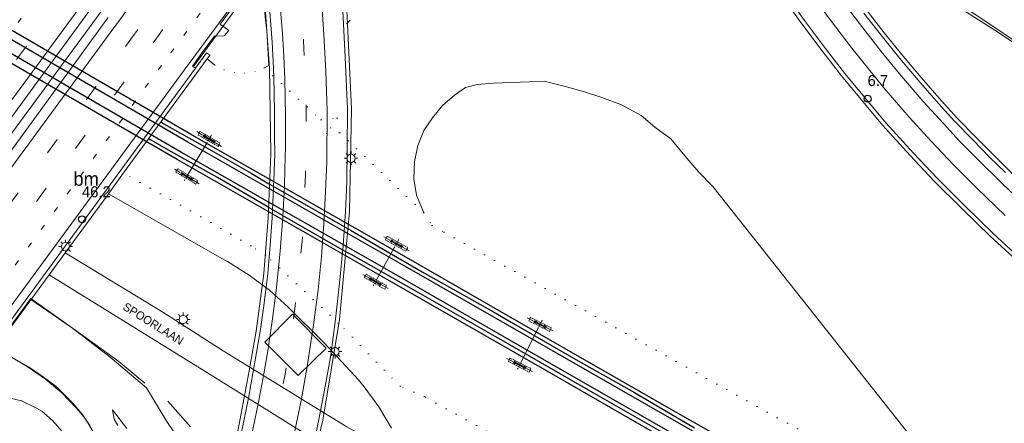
# Model space of a CAD drawing. Header units: metres. Extents: x 83575 to 86200, y 450600 to 453750.
# Tile 82 of 94: x 85556 to 85735, y 452977 to 453050. Entities that reach past the tile are written whole.
import ezdxf
from ezdxf.enums import TextEntityAlignment as Align

# ---------------------------------------------------------------- set-up
doc = ezdxf.new("R2010")
doc.units = ezdxf.units.M
for name, pattern in [('13strp', [4, 1, -3]), ('39strp', [12, 3, -9]), ('bhgrns', [2, 0, -2]), ('CENTER', [2, 1.25, -0.25, 0.25, -0.25]), ('DASHED2', [0.375, 0.25, -0.125])]:
    doc.linetypes.add(name, pattern=pattern)
for name, color, linetype, lineweight in [('bw-bs-uithouder spoor', 253, 'Continuous', 18), ('gr-bs-geleiderail', 253, 'geleiderail', 18), ('gw-bs-grondwerklijn', 253, 'Continuous', 18), ('kd-bs-bhgrns', 253, 'bhgrns', 18), ('kw-bs-viaduct', 253, 'Continuous', 18), ('mk-bs-13streep 0.45', 253, '13strp', 18), ('mk-bs-39streep 0.15', 253, '39strp', 18), ('mk-bs-streep 0.15', 253, 'Continuous', 18), ('og-bs-bebouwing', 253, 'Continuous', 18), ('og-bs-spoor NS', 253, 'Continuous', 25), ('og-bs-straatnaam', 253, 'Continuous', 25), ('vh-bs-randverharding', 253, 'Continuous', 18), ('wm-bs-hectometerbord text', 253, 'Continuous', 18), ('wm-bs-lichtmast', 253, 'Continuous', 18), ('wm-bs-lijnverlich', 253, 'lijnverlich', 18)]:
    doc.layers.add(name, color=color, linetype=linetype, lineweight=lineweight)
doc.styles.add('rtw_iso', font='iso-rtw.shx')
doc.styles.add('Styledgn001', font='dgn001.shx')
doc.linetypes.add('geleiderail', pattern='A,2,-1,[175,RTW.shx,S=0.5,R=0,X=0,Y=0],-1', length=4)
doc.linetypes.add('lijnverlich', pattern='A,0,-5,[22,RTW.shx,S=1,R=0,X=-0.625,Y=0],2.5,-0.5,[3,RTW.shx,S=0.5,R=0,X=0,Y=0],-0.5,2.5,[22,RTW.shx,S=1,R=180,X=0.625,Y=0],-5', length=16)

# ---------------------------------------------------------------- blocks, each defined once
blk = doc.blocks.new('poer SB40-flat-19')
h = blk.add_hatch()
h.set_pattern_fill('ACET-2D-ANSI31', color=252, scale=0.5, angle=149.4392, style=0)
h.set_pattern_definition([(194.43924415, (-85590.4893, -453028.4794), (0.395848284, -1.537354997), [])])
h.paths.add_polyline_path([(0.94, -0.55), (-0.94, 0.55), (-1.03, 0.4), (0.85, -0.71)])
at = {"layer": 'bw-bs-uithouder spoor', "linetype": 'CENTER'}
for points in [[(-2.3, 1.26), (2.22, -1.41)], [(0.39, 0.66), (-0.48, -0.81)]]:
    blk.add_lwpolyline(points, dxfattribs=at)
at = {"layer": 'bw-bs-uithouder spoor', "linetype": 'DASHED2'}
blk.add_lwpolyline([(1.96, -0.85), (-1.7, 1.31), (-2.05, 0.7), (1.61, -1.46)], close=True, dxfattribs=at)
at = {"layer": 'bw-bs-uithouder spoor', "linetype": 'CENTER'}
for points in [[(-0.66, 0.46), (-0.81, 0.2), (-1.15, 0.41), (-1, 0.66), (-0.66, 0.46)], [(1.07, -0.56), (0.91, -0.81), (0.57, -0.61), (0.72, -0.35), (1.07, -0.56)]]:
    blk.add_lwpolyline(points, close=True, dxfattribs=at)
at = {"layer": 'bw-bs-uithouder spoor', "linetype": 'Continuous'}
blk.add_lwpolyline([(-0.94, 0.55), (-1.03, 0.4), (0.85, -0.71), (0.94, -0.55)], close=True, dxfattribs=at)
blk = doc.blocks.new('poer SB40-flat-20')
h = blk.add_hatch()
h.set_pattern_fill('ACET-2D-ANSI31', color=252, scale=0.5, angle=149.4392, style=0)
h.set_pattern_definition([(194.43924415, (-85586.4265, -453021.6693), (0.395848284, -1.537354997), [])])
h.paths.add_polyline_path([(0.94, -0.55), (-0.94, 0.55), (-1.03, 0.4), (0.85, -0.71)])
at = {"layer": 'bw-bs-uithouder spoor', "linetype": 'CENTER'}
for points in [[(-2.3, 1.26), (2.22, -1.41)], [(0.39, 0.66), (-0.48, -0.81)]]:
    blk.add_lwpolyline(points, dxfattribs=at)
at = {"layer": 'bw-bs-uithouder spoor', "linetype": 'DASHED2'}
blk.add_lwpolyline([(1.96, -0.85), (-1.7, 1.31), (-2.05, 0.7), (1.61, -1.46)], close=True, dxfattribs=at)
at = {"layer": 'bw-bs-uithouder spoor', "linetype": 'CENTER'}
for points in [[(-0.66, 0.46), (-0.81, 0.2), (-1.15, 0.41), (-1, 0.66), (-0.66, 0.46)], [(1.07, -0.56), (0.91, -0.81), (0.57, -0.61), (0.72, -0.35), (1.07, -0.56)]]:
    blk.add_lwpolyline(points, close=True, dxfattribs=at)
at = {"layer": 'bw-bs-uithouder spoor', "linetype": 'Continuous'}
blk.add_lwpolyline([(-0.94, 0.55), (-1.03, 0.4), (0.85, -0.71), (0.94, -0.55)], close=True, dxfattribs=at)
blk = doc.blocks.new('poer SB40-flat-21')
h = blk.add_hatch()
h.set_pattern_fill('ACET-2D-ANSI31', color=252, scale=0.5, angle=150.8914, style=0)
h.set_pattern_definition([(195.8914489, (-85624.559, -453009.4358), (0.4346823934, -1.52682922), [])])
h.paths.add_polyline_path([(0.95, -0.53), (-0.95, 0.53), (-1.04, 0.38), (0.87, -0.68)])
at = {"layer": 'bw-bs-uithouder spoor', "linetype": 'CENTER'}
for points in [[(-2.34, 1.2), (2.25, -1.35)], [(0.37, 0.67), (-0.46, -0.82)]]:
    blk.add_lwpolyline(points, dxfattribs=at)
at = {"layer": 'bw-bs-uithouder spoor', "linetype": 'DASHED2'}
blk.add_lwpolyline([(1.98, -0.8), (-1.73, 1.26), (-2.07, 0.65), (1.64, -1.42)], close=True, dxfattribs=at)
at = {"layer": 'bw-bs-uithouder spoor', "linetype": 'CENTER'}
for points in [[(-0.67, 0.44), (-0.81, 0.18), (-1.16, 0.38), (-1.02, 0.64), (-0.67, 0.44)], [(1.08, -0.53), (0.93, -0.79), (0.58, -0.6), (0.73, -0.33), (1.08, -0.53)]]:
    blk.add_lwpolyline(points, close=True, dxfattribs=at)
at = {"layer": 'bw-bs-uithouder spoor', "linetype": 'Continuous'}
blk.add_lwpolyline([(-0.95, 0.53), (-1.04, 0.38), (0.87, -0.68), (0.95, -0.53)], close=True, dxfattribs=at)
blk = doc.blocks.new('poer SB40-flat-22')
h = blk.add_hatch()
h.set_pattern_fill('ACET-2D-ANSI31', color=252, scale=0.5, angle=150.8914, style=0)
h.set_pattern_definition([(195.8914489, (-85620.719, -453002.5391), (0.4346823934, -1.52682922), [])])
h.paths.add_polyline_path([(0.95, -0.53), (-0.95, 0.53), (-1.04, 0.38), (0.87, -0.68)])
at = {"layer": 'bw-bs-uithouder spoor', "linetype": 'CENTER'}
for points in [[(-2.34, 1.2), (2.25, -1.35)], [(0.37, 0.67), (-0.46, -0.82)]]:
    blk.add_lwpolyline(points, dxfattribs=at)
at = {"layer": 'bw-bs-uithouder spoor', "linetype": 'DASHED2'}
blk.add_lwpolyline([(1.98, -0.8), (-1.73, 1.26), (-2.07, 0.65), (1.64, -1.42)], close=True, dxfattribs=at)
at = {"layer": 'bw-bs-uithouder spoor', "linetype": 'CENTER'}
for points in [[(-0.67, 0.44), (-0.81, 0.18), (-1.16, 0.38), (-1.02, 0.64), (-0.67, 0.44)], [(1.08, -0.53), (0.93, -0.79), (0.58, -0.6), (0.73, -0.33), (1.08, -0.53)]]:
    blk.add_lwpolyline(points, close=True, dxfattribs=at)
at = {"layer": 'bw-bs-uithouder spoor', "linetype": 'Continuous'}
blk.add_lwpolyline([(-0.95, 0.53), (-1.04, 0.38), (0.87, -0.68), (0.95, -0.53)], close=True, dxfattribs=at)
blk = doc.blocks.new('poer SB40-flat-23')
h = blk.add_hatch()
h.set_pattern_fill('ACET-2D-ANSI31', color=252, scale=0.5, angle=153.2937, style=0)
h.set_pattern_definition([(198.29366832, (-85646.9333, -452987.3675), (0.498296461, -1.507268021), [])])
h.paths.add_polyline_path([(0.97, -0.49), (-0.97, 0.49), (-1.05, 0.33), (0.9, -0.65)])
at = {"layer": 'bw-bs-uithouder spoor', "linetype": 'CENTER'}
for points in [[(-2.38, 1.1), (2.31, -1.26)], [(0.34, 0.68), (-0.42, -0.84)]]:
    blk.add_lwpolyline(points, dxfattribs=at)
at = {"layer": 'bw-bs-uithouder spoor', "linetype": 'DASHED2'}
blk.add_lwpolyline([(2.02, -0.72), (-1.78, 1.19), (-2.09, 0.56), (1.7, -1.35)], close=True, dxfattribs=at)
at = {"layer": 'bw-bs-uithouder spoor', "linetype": 'CENTER'}
for points in [[(-0.69, 0.42), (-0.82, 0.15), (-1.18, 0.33), (-1.04, 0.6), (-0.69, 0.42)], [(1.1, -0.48), (0.97, -0.75), (0.61, -0.57), (0.74, -0.3), (1.1, -0.48)]]:
    blk.add_lwpolyline(points, close=True, dxfattribs=at)
at = {"layer": 'bw-bs-uithouder spoor', "linetype": 'Continuous'}
blk.add_lwpolyline([(-0.97, 0.49), (-1.05, 0.33), (0.9, -0.65), (0.97, -0.49)], close=True, dxfattribs=at)
blk = doc.blocks.new('poer SB40-flat-24')
h = blk.add_hatch()
h.set_pattern_fill('ACET-2D-ANSI31', color=252, scale=0.5, angle=153.2937, style=0)
h.set_pattern_definition([(198.29366832, (-85650.6523, -452994.7598), (0.498296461, -1.507268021), [])])
h.paths.add_polyline_path([(0.97, -0.49), (-0.97, 0.49), (-1.05, 0.33), (0.9, -0.65)])
at = {"layer": 'bw-bs-uithouder spoor', "linetype": 'CENTER'}
for points in [[(-2.38, 1.1), (2.31, -1.26)], [(0.34, 0.68), (-0.42, -0.84)]]:
    blk.add_lwpolyline(points, dxfattribs=at)
at = {"layer": 'bw-bs-uithouder spoor', "linetype": 'DASHED2'}
blk.add_lwpolyline([(2.02, -0.72), (-1.78, 1.19), (-2.09, 0.56), (1.7, -1.35)], close=True, dxfattribs=at)
at = {"layer": 'bw-bs-uithouder spoor', "linetype": 'CENTER'}
for points in [[(-0.69, 0.42), (-0.82, 0.15), (-1.18, 0.33), (-1.04, 0.6), (-0.69, 0.42)], [(1.1, -0.48), (0.97, -0.75), (0.61, -0.57), (0.74, -0.3), (1.1, -0.48)]]:
    blk.add_lwpolyline(points, close=True, dxfattribs=at)
at = {"layer": 'bw-bs-uithouder spoor', "linetype": 'Continuous'}
blk.add_lwpolyline([(-0.97, 0.49), (-1.05, 0.33), (0.9, -0.65), (0.97, -0.49)], close=True, dxfattribs=at)
blk = doc.blocks.new('dtbattr-l-flat-38')
at = {"layer": 'mk-bs-13streep 0.45', "style": 'rtw_iso'}
blk.add_attdef('TAG', (0, 0), '', height=2.5, dxfattribs=at)
blk = doc.blocks.new('HMP1-flat-145')
at = {"color": 253}
blk.add_circle((0, 0), 0.625, dxfattribs=at)
blk = doc.blocks.new('HMP1-flat-155')
at = {"color": 253}
blk.add_circle((0, 0), 0.625, dxfattribs=at)
blk = doc.blocks.new('lantaarnpaal-flat-17')
at = {"layer": 'wm-bs-lichtmast'}
for p, q in [((-0.75, 0), (-1.25, 0)), ((-0.88, 0.88), (-0.53, 0.53)), ((0, 0.75), (0, 1.25)), ((0.53, 0.53), (0.88, 0.88)), ((0.75, 0), (1.25, 0)), ((-0.53, -0.53), (-0.88, -0.88)), ((0, -0.75), (0, -1.25)), ((0.53, -0.53), (0.88, -0.88))]:
    blk.add_line(p, q, dxfattribs=at)
blk.add_circle((0, 0), 0.75, dxfattribs=at)
blk = doc.blocks.new('lantaarnpaal-flat-39')
at = {"layer": 'wm-bs-lichtmast'}
for p, q in [((-0.75, 0), (-1.25, 0)), ((-0.88, 0.88), (-0.53, 0.53)), ((0, 0.75), (0, 1.25)), ((0.53, 0.53), (0.88, 0.88)), ((0.75, 0), (1.25, 0)), ((-0.53, -0.53), (-0.88, -0.88)), ((0, -0.75), (0, -1.25)), ((0.53, -0.53), (0.88, -0.88))]:
    blk.add_line(p, q, dxfattribs=at)
blk.add_circle((0, 0), 0.75, dxfattribs=at)
blk = doc.blocks.new('lantaarnpaal-flat-92')
at = {"layer": 'wm-bs-lichtmast'}
for p, q in [((-0.75, 0), (-1.25, 0)), ((-0.88, 0.88), (-0.53, 0.53)), ((0, 0.75), (0, 1.25)), ((0.53, 0.53), (0.88, 0.88)), ((0.75, 0), (1.25, 0)), ((-0.53, -0.53), (-0.88, -0.88)), ((0, -0.75), (0, -1.25)), ((0.53, -0.53), (0.88, -0.88))]:
    blk.add_line(p, q, dxfattribs=at)
blk.add_circle((0, 0), 0.75, dxfattribs=at)
blk = doc.blocks.new('lantaarnpaal-flat-115')
at = {"layer": 'wm-bs-lichtmast'}
for p, q in [((-0.75, 0), (-1.25, 0)), ((-0.88, 0.88), (-0.53, 0.53)), ((0, 0.75), (0, 1.25)), ((0.53, 0.53), (0.88, 0.88)), ((0.75, 0), (1.25, 0)), ((-0.53, -0.53), (-0.88, -0.88)), ((0, -0.75), (0, -1.25)), ((0.53, -0.53), (0.88, -0.88))]:
    blk.add_line(p, q, dxfattribs=at)
blk.add_circle((0, 0), 0.75, dxfattribs=at)

msp = doc.modelspace()

# ---------------------------------------------------------------- linework, layer by layer
at = {"layer": 'bw-bs-uithouder spoor'}
for points in [[(85590.01, 453027.67), (85586.81, 453022.33)], [(85624.1, 453008.62), (85621.09, 453003.21)], [(85650.23, 452993.92), (85647.28, 452988.05)]]:
    msp.add_lwpolyline(points, dxfattribs=at)
at = {"layer": 'gr-bs-geleiderail', "flags": 128}
for points in [[(85587.64, 453041.68), (85599.93, 453058.45), (85630.87, 453100.61)], [(85673.82, 453075.05), (85682.06, 453071.66), (85704.02, 453062.46), (85715.11, 453057.69), (85719.96, 453055.65), (85721.35, 453055.04), (85722.46, 453054.51), (85723.68, 453053.93), (85725.3, 453053.1), (85725.96, 453052.76), (85727.15, 453052.1), (85733.92, 453047.78), (85740.46, 453043.38), (85755.96, 453032.91), (85773.78, 453021.26), (85800.7, 453003.9), (85830.78, 452984.31)]]:
    msp.add_lwpolyline(points, dxfattribs=at)
at = {"layer": 'gw-bs-grondwerklijn'}
for p, q in [((85600.72, 453050), (85599.89, 453059.39)), ((85615.43, 453049.34), (85616.11, 453050)), ((85590.02, 453043.07), (85591.47, 453041.86)), ((85600.49, 453041.33), (85601.3, 453041.8)), ((85565.6, 452993.99), (85558.06, 452999.23)), ((85572.46, 452988.73), (85565.6, 452993.99)), ((85551.64, 452990.46), (85557.53, 452986.9)), ((85579.07, 452983.16), (85572.46, 452988.73)), ((85557.53, 452986.9), (85560.72, 452984.73)), ((85560.72, 452984.73), (85563.67, 452982.25)), ((85563.67, 452982.25), (85566.34, 452979.47)), ((85579.07, 452983.16), (85582.66, 452977.18)), ((85566.34, 452979.47), (85567.95, 452977.49)), ((85567.95, 452977.49), (85586.17, 452947.38)), ((85582.66, 452977.18), (85586.59, 452971.43))]:
    msp.add_line(p, q, dxfattribs=at)
for points in [[(85601.3, 453041.8), (85600.92, 453048.14), (85600.72, 453050)], [(85629.48, 453014.99), (85628.13, 453018.21), (85627.68, 453021.15), (85627.78, 453024.26), (85628.4, 453027.23), (85629.47, 453029.98), (85631.03, 453032.28), (85632.87, 453034.47), (85635.06, 453036.4), (85637.05, 453037.76), (85639.15, 453038.33), (85642.15, 453038.57), (85648.64, 453038.82), (85651.38, 453038.9), (85654.97, 453038.01), (85658.7, 453036.97), (85661.83, 453035.95), (85665.39, 453034.65), (85668.99, 453032.66), (85671.48, 453030.54), (85674.4, 453028.42), (85676.94, 453025.36), (85679.46, 453022.38), (85681.99, 453019.76)], [(85623.61, 452975.8), (85621.29, 452979.67), (85618.65, 452983.33), (85617.62, 452984.58), (85611.38, 452991.33), (85604.84, 452997.8), (85601.41, 453000.89), (85597.72, 453003.66), (85593.81, 453006.11), (85593.33, 453006.38), (85572.13, 453018.44)], [(85681.99, 453019.76), (85721.4, 452970), (85721.52, 452969.14), (85722.28, 452966.67), (85722.32, 452965.57), (85721.52, 452964.74), (85717.3, 452964.58)]]:
    msp.add_lwpolyline(points, dxfattribs=at)
at = {"layer": 'gw-bs-grondwerklijn', "flags": 128}
for points in [[(85553.73, 452993.5), (85558.06, 452999.4), (85567.46, 452992.67), (85574.04, 452987.93), (85578.78, 452984.02)], [(85554.32, 452988.86), (85557.63, 452986.94), (85560.12, 452985.25), (85562.65, 452983.4), (85565.62, 452980.39), (85567.38, 452978.34), (85568.76, 452976.3)], [(85568.76, 452976.3), (85567.38, 452978.34), (85565.62, 452980.39), (85562.65, 452983.4), (85560.12, 452985.25), (85557.63, 452986.94), (85554.32, 452988.86)], [(85563.78, 452975.16), (85561.94, 452977.28), (85560.03, 452978.91), (85559.08, 452979.45), (85556.31, 452980.76), (85554.28, 452981.29)], [(85582.96, 452980.7), (85587.08, 452976.07)], [(85575.51, 452975.73), (85572.9, 452979.16), (85573.19, 452977.46), (85573.87, 452976.28)]]:
    msp.add_lwpolyline(points, dxfattribs=at)
at = {"layer": 'kd-bs-bhgrns'}
msp.add_line((85590.11, 453042.99), (85591.47, 453041.86), dxfattribs=at)
for points in [[(85591.47, 453041.86), (85593.15, 453040.99), (85594.97, 453040.48), (85596.86, 453040.37), (85598.73, 453040.66), (85600.49, 453041.33)], [(85600.49, 453041.33), (85610.82, 453031.89), (85613.74, 453032.18), (85611.84, 453029.4), (85614.18, 453029.54), (85629.48, 453014.99)], [(85750, 452913.18), (85729.08, 452925.14), (85706.33, 452937.7), (85703.97, 452938.33), (85701.29, 452938.72), (85699.84, 452940.02), (85682.69, 452950.75), (85666.91, 452959.8), (85640.86, 452975.27), (85629.57, 452981.54), (85625.22, 452983.43), (85622.34, 452986.33), (85613.99, 452994.92), (85600.71, 453007.3), (85598.01, 453008.95), (85587.07, 453015.36), (85574.9, 453022.23)], [(85629.48, 453014.99), (85630.98, 453012.69), (85633.18, 453011.43), (85717.3, 452964.58)]]:
    msp.add_lwpolyline(points, dxfattribs=at)
at = {"layer": 'kw-bs-viaduct', "flags": 128}
for points in [[(85555.92, 453198.91), (85565.52, 453186.38), (85573.8, 453174.16), (85579.14, 453165.66), (85586.35, 453152.74), (85593.95, 453137.14), (85599.68, 453123.4), (85602.24, 453116.02), (85609.34, 453090.67), (85612.82, 453073.11), (85615.48, 453051.81), (85616.32, 453033.91), (85615.97, 453015.23), (85614.17, 452995.59), (85611.11, 452977.28), (85607.03, 452960.42)], [(85595.52, 452974.59), (85597.75, 452986.22), (85599.01, 452993.45), (85600.41, 453003.97), (85601.19, 453014.06), (85601.65, 453025.71), (85601.43, 453041.29), (85600.43, 453054.89), (85599.02, 453066.26), (85596.72, 453079.33), (85595.67, 453084.39), (85592.64, 453096.64), (85586.69, 453115.12), (85583.92, 453122.49), (85581.28, 453128.92), (85573.09, 453146.16), (85569.75, 453152.24), (85567.5, 453156.32), (85565.18, 453160.24), (85562.48, 453164.51), (85555.45, 453174.91)], [(85737.19, 453006.37), (85732.45, 453010.73), (85727.26, 453015.74), (85722.21, 453020.81), (85717.91, 453025.38), (85712.88, 453030.91), (85708.98, 453035.59), (85705.39, 453039.92), (85702.05, 453044.23), (85698.03, 453049.58), (85694.39, 453054.71)], [(85710.09, 453051.74), (85713.19, 453047.73), (85716.61, 453043.46), (85719.9, 453039.57), (85723.58, 453035.35), (85726.51, 453032.13), (85729.86, 453028.67), (85738.43, 453020.15)]]:
    msp.add_lwpolyline(points, dxfattribs=at)
at = {"layer": 'mk-bs-13streep 0.45', "flags": 128}
for points in [[(85626.74, 453102.8), (85613.1, 453084.27), (85594.23, 453058.63), (85583.48, 453044.07)], [(85561.04, 453056.85), (85525.61, 453008.68)], [(85548.12, 452995.8), (85583.42, 453043.99)]]:
    msp.add_lwpolyline(points, dxfattribs=at)
at = {"layer": 'mk-bs-39streep 0.15', "flags": 128}
for points in [[(85586.52, 452926.55), (85588.09, 452930.34), (85591.45, 452938.85), (85592.47, 452941.61), (85595.46, 452950.26), (85596.36, 452953.09), (85598.87, 452961.88), (85599.66, 452964.72), (85601.79, 452973.62), (85602.43, 452976.45), (85604.28, 452985.6), (85604.75, 452988.45), (85606.04, 452997.59), (85606.39, 453000.52), (85607.34, 453009.76), (85607.52, 453012.59), (85607.97, 453021.8), (85608.04, 453024.79), (85608.09, 453034), (85608.04, 453036.97), (85607.61, 453046.29), (85607.44, 453049.05), (85606.55, 453058.25), (85606.2, 453061.11), (85604.94, 453070.26), (85604.44, 453073.16), (85602.7, 453082.21), (85602.1, 453085.05), (85600.49, 453091.92), (85599.24, 453096.68), (85592.97, 453116.79), (85591.99, 453119.47), (85588.54, 453128.34), (85578.51, 453149.69), (85571.3, 453162.54), (85564.71, 453172.82), (85559.82, 453179.82)], [(85620.16, 453106.3), (85610.51, 453093.21), (85594.26, 453071.07), (85587.09, 453061.34), (85577.09, 453047.74)], [(85580.26, 453045.92), (85591.74, 453061.56), (85613.55, 453091.18), (85623.4, 453104.58)], [(85564.34, 453054.96), (85528.91, 453006.8)], [(85577.03, 453047.66), (85541.67, 452999.49)], [(85544.84, 452997.67), (85580.2, 453045.84)]]:
    msp.add_lwpolyline(points, dxfattribs=at)
at = {"layer": 'mk-bs-streep 0.15', "flags": 128}
for points in [[(85573.84, 453049.61), (85586.21, 453066.38), (85594.88, 453078.15), (85611.49, 453100.73), (85616.86, 453108.06)], [(85630.1, 453101.02), (85621.66, 453089.52), (85596.02, 453054.69), (85586.79, 453042.16)], [(85735.13, 453014.52), (85729.94, 453019.52), (85725.77, 453023.71), (85721.69, 453028.02), (85717.71, 453032.38), (85713.09, 453037.73), (85707.3, 453044.91), (85703.39, 453050.05), (85700.31, 453054.28)], [(85704.39, 453055.13), (85708.68, 453049.41), (85712.62, 453044.35), (85715.93, 453040.28), (85720.27, 453035.24), (85723.92, 453031.24), (85726.85, 453028.03), (85729.91, 453024.96), (85734.73, 453020.19), (85739.05, 453016.12)], [(85567.5, 453053.14), (85532.1, 453004.98)], [(85603.29, 453053.27), (85603.76, 453047.57), (85604, 453043.46), (85604.2, 453039.31), (85604.34, 453032.55), (85604.31, 453027.07), (85604.23, 453022.9), (85604.15, 453019.85), (85603.84, 453014.25), (85603.36, 453008), (85602.64, 453000.85), (85601.89, 452995.26), (85601.03, 452989.49), (85600.4, 452985.72), (85599.48, 452980.82), (85598.31, 452975.25)], [(85605.81, 452974.18), (85607.24, 452981.14), (85608.34, 452987.37), (85609.44, 452994.6), (85610.24, 453000.98), (85610.87, 453007.01), (85611.31, 453013.03), (85611.61, 453018.79), (85611.82, 453024.29), (85611.88, 453033.5), (85611.66, 453040.7), (85611.32, 453047.43), (85610.98, 453051.96)], [(85538.41, 453001.35), (85573.78, 453049.52)], [(85586.73, 453042.09), (85551.39, 452993.93)]]:
    msp.add_lwpolyline(points, dxfattribs=at)
at = {"layer": 'og-bs-bebouwing'}
for p, q in [((85567.4, 453050), (85569.04, 453052.24)), ((85572.11, 453050.48), (85571.76, 453050)), ((85533.68, 453003.96), (85567.4, 453050)), ((85571.76, 453050), (85536.8, 453002.17)), ((85552.68, 452993.09), (85587.96, 453041.29)), ((85590.11, 453042.99), (85574.9, 453022.23)), ((85574.9, 453022.23), (85572.13, 453018.44)), ((85572.01, 453018.28), (85564.27, 453007.71)), ((85572.13, 453018.44), (85572.01, 453018.28)), ((85564.27, 453007.71), (85561.34, 453003.7))]:
    msp.add_line(p, q, dxfattribs=at)
for points in [[(85587.96, 453041.29), (85589.99, 453044.07), (85590.32, 453043.83), (85590.62, 453043.7), (85590.11, 453042.99)], [(85561.34, 453003.7), (85551.39, 452990.12), (85551.22, 452990.34), (85550.88, 452990.63), (85552.68, 452993.09)], [(85605.63, 452996.52), (85611.73, 452990.35), (85606.63, 452985.36), (85600.58, 452991.47), (85605.63, 452996.52)]]:
    msp.add_lwpolyline(points, dxfattribs=at)
at = {"layer": 'og-bs-spoor NS'}
for p, q in [((85581.89, 453031.36), (85581.61, 453031.52)), ((85581.68, 453031.48), (85590.87, 453026.29)), ((85579.41, 453028.49), (85579.68, 453028.33)), ((85583.5, 453026.15), (85579.46, 453028.45)), ((85591.98, 453021.38), (85583.5, 453026.15)), ((85590.87, 453026.29), (85598.12, 453022.2)), ((85598.12, 453022.2), (85601.33, 453020.25)), ((85601.32, 453015.97), (85591.98, 453021.38)), ((85601.51, 453020.15), (85601.33, 453020.25)), ((85615.76, 453012.01), (85601.51, 453020.15)), ((85601.15, 453016.07), (85601.21, 453016.03)), ((85601.32, 453015.97), (85615.44, 453007.84)), ((85616.12, 453011.8), (85615.76, 453012.01)), ((85616.12, 453011.8), (85629.15, 453004.22)), ((85615.44, 453007.84), (85615.82, 453007.62)), ((85628.42, 453000.48), (85615.82, 453007.62)), ((85629.15, 453004.22), (85642.16, 452996.96)), ((85642.42, 452992.51), (85628.42, 453000.48)), ((85642.16, 452996.96), (85645.38, 452995.09)), ((85645.38, 452995.09), (85657.08, 452988.31)), ((85643.55, 452991.86), (85642.42, 452992.51)), ((85659.4, 452982.75), (85643.55, 452991.86)), ((85657.08, 452988.31), (85667.75, 452982.27)), ((85675.55, 452973.51), (85659.4, 452982.75)), ((85667.75, 452982.27), (85678.68, 452975.84))]:
    msp.add_line(p, q, dxfattribs=at)
at = {"layer": 'og-bs-spoor NS', "flags": 128}
for points in [[(85788.56, 452913.91), (85765.63, 452927.01), (85736.84, 452943.52), (85699.29, 452965.11), (85676.16, 452978.23), (85654.58, 452990.62), (85625.93, 453007.07), (85587.36, 453029.11), (85529.5, 453062.73), (85497.24, 453081.84), (85474.21, 453095.66), (85449.6, 453110.52), (85414.96, 453131.39)], [(85787.79, 452912.62), (85764.86, 452925.72), (85736.06, 452942.24), (85698.52, 452963.83), (85675.39, 452976.94), (85653.81, 452989.33), (85625.15, 453005.79), (85586.58, 453027.83), (85528.72, 453061.46), (85496.44, 453080.56), (85473.41, 453094.39), (85448.8, 453109.25), (85413.98, 453130.23)], [(85785.88, 452909.43), (85762.95, 452922.54), (85734.14, 452939.05), (85696.6, 452960.64), (85673.48, 452973.75), (85651.89, 452986.15), (85623.24, 453002.6), (85584.66, 453024.65), (85526.77, 453058.29), (85494.47, 453077.41), (85471.42, 453091.24), (85446.81, 453106.11), (85411.53, 453127.36)], [(85786.67, 452910.75), (85763.74, 452923.85), (85734.93, 452940.37), (85697.39, 452961.96), (85674.27, 452975.07), (85652.68, 452987.47), (85624.03, 453003.92), (85585.45, 453025.96), (85527.57, 453059.6), (85495.28, 453078.71), (85472.24, 453092.54), (85447.63, 453107.41), (85412.54, 453128.55)]]:
    msp.add_lwpolyline(points, dxfattribs=at)
at = {"layer": 'vh-bs-randverharding'}
for points in [[(85731.28, 453050), (85728.98, 453051.54), (85710.32, 453064.17), (85695.73, 453073.71), (85671.04, 453089.17), (85653.46, 453099.14), (85637.47, 453107.96)], [(85629.76, 453098.34), (85629.23, 453098.54), (85627.84, 453097.13), (85626.2, 453094.74), (85627.56, 453093.77), (85626.71, 453092.7), (85624.24, 453092.57), (85614.57, 453079.3), (85598.54, 453057.55), (85593, 453050)], [(85593, 453050), (85592.47, 453049.28), (85594.02, 453048.14), (85593.18, 453047.2), (85591.43, 453047.1), (85589.46, 453044.55), (85587.43, 453041.68), (85587.96, 453041.29)], [(85750, 453037.51), (85742.35, 453042.59), (85738.51, 453045.16), (85731.28, 453050)], [(85564.27, 453007.71), (85582.03, 452996.89), (85592.99, 452989.88), (85615.49, 452976.06), (85635.86, 452964.77)], [(85609.47, 452973.8), (85589.66, 452986.18), (85561.34, 453003.7)]]:
    msp.add_lwpolyline(points, dxfattribs=at)
at = {"layer": 'vh-bs-randverharding', "flags": 128}
for points in [[(85737.71, 453006.88), (85732.98, 453011.23), (85727.8, 453016.23), (85722.77, 453021.29), (85718.47, 453025.84), (85713.46, 453031.36), (85709.57, 453036.02), (85705.99, 453040.35), (85702.66, 453044.65), (85698.65, 453049.98), (85695.02, 453055.1)], [(85596.23, 452974.48), (85597.62, 452981.24), (85598.47, 452986.14), (85599.73, 452993.38), (85600.38, 452998.09), (85601.14, 453003.95), (85601.52, 453009.08), (85601.91, 453014.06), (85602.08, 453018.25), (85602.26, 453022.44), (85602.37, 453025.74), (85602.35, 453029.01), (85602.36, 453032.71), (85602.29, 453037.11), (85602.16, 453041.36), (85601.88, 453046.04), (85601.49, 453051.51)], [(85614.75, 453051.71), (85615.17, 453043.28), (85615.59, 453033.85), (85615.57, 453026.66), (85615.51, 453020.61), (85615.24, 453015.22), (85614.79, 453008.97), (85614.15, 453002.19), (85613.44, 452995.62), (85612.58, 452989.11), (85611.55, 452983.4), (85610.39, 452977.37), (85609.05, 452971)], [(85709.48, 453051.32), (85712.59, 453047.31), (85716.03, 453043.03), (85719.32, 453039.12), (85723.01, 453034.89), (85725.95, 453031.65), (85729.31, 453028.2), (85732.29, 453025.09), (85735.2, 453022.29)]]:
    msp.add_lwpolyline(points, dxfattribs=at)
at = {"layer": 'wm-bs-lijnverlich'}
msp.add_lwpolyline([(85489.32, 452940.45), (85533.33, 453000.61), (85586.3, 453072.69)], dxfattribs=at)

# ---------------------------------------------------------------- block references
for name, p in [('HMP1-flat-155', (85710.15, 453035.74)), ('poer SB40-flat-19', (85590.49, 453028.48)), ('lantaarnpaal-flat-92', (85616.24, 453024.89)), ('poer SB40-flat-20', (85586.43, 453021.67)), ('HMP1-flat-145', (85567.34, 453013.81)), ('lantaarnpaal-flat-115', (85564.34, 453008.84)), ('poer SB40-flat-21', (85624.56, 453009.44)), ('poer SB40-flat-22', (85620.72, 453002.54)), ('lantaarnpaal-flat-39', (85585.74, 452995.58)), ('poer SB40-flat-24', (85650.65, 452994.76)), ('lantaarnpaal-flat-17', (85613.34, 452989.73)), ('poer SB40-flat-23', (85646.93, 452987.37))]:
    msp.add_blockref(name, p)
msp.add_blockref('dtbattr-l-flat-38', (85565.77, 453019.89)).add_auto_attribs({'TAG': 'bm'})

# ---------------------------------------------------------------- texts
at = {"layer": 'og-bs-straatnaam', "style": 'Styledgn001'}
msp.add_text('SPOORLAAN', height=1.5, rotation=327.9692, dxfattribs=at).set_placement((85580.3, 452994.82), align=Align.MIDDLE_CENTER)
at = {"layer": 'wm-bs-hectometerbord text', "style": 'rtw_iso'}
for s, p in [('6.7', (85710.15, 453037.43)), ('46.2', (85567.34, 453017.2))]:
    msp.add_text(s, height=2, dxfattribs=at).set_placement(p, align=Align.BOTTOM_LEFT)

doc.saveas('drawing.dxf')
